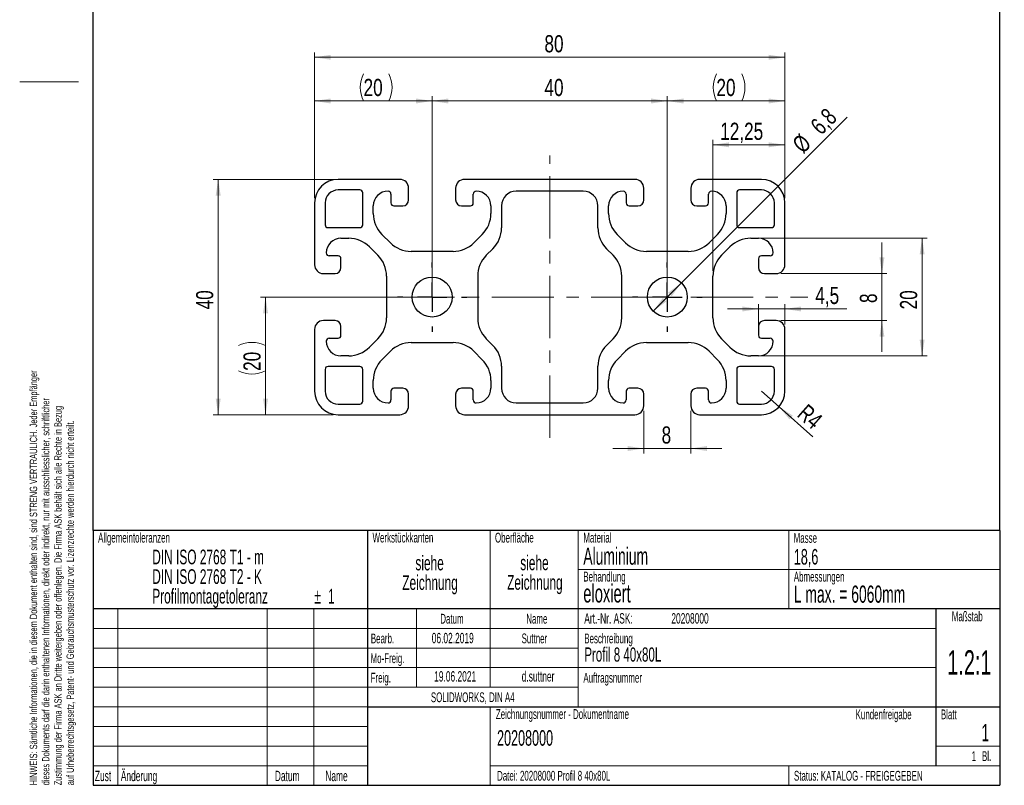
# Model space of a CAD drawing. Header units: millimetres. Extents: x 5 to 206, y 5 to 315.
# Tile 1 of 2: x 5 to 206, y 5 to 161. Entities that reach past the tile are written whole.
import ezdxf

# ---------------------------------------------------------------- set-up
doc = ezdxf.new("R2010")
doc.units = ezdxf.units.MM
doc.linetypes.add('CENTERX2', pattern=[20.32, 12.7, -2.54, 2.54, -2.54])
doc.layers.add('FORMAT', color=7, linetype='Continuous')
doc.styles.add('SLDTEXTSTYLE0', font='TXT', dxfattribs={"width": 0.605})
doc.styles.add('SLDTEXTSTYLE1', font='TXT', dxfattribs={"width": 0.75})
doc.dimstyles.new('SLDDIMSTYLE0', dxfattribs={"dimtxt": 3.5, "dimasz": 3.302, "dimexe": 0, "dimexo": 0.0625, "dimgap": 0.875, "dimtad": 1, "dimlfac": 0.833333, "dimrnd": 1e-09, "dimzin": 12, "dimdsep": 46, "dimtxsty": 'SLDTEXTSTYLE1', "dimsah": 1, "dimcen": 0.09, "dimadec": 0, "dimazin": 3, "dimtfac": 1, "dimtofl": 0, "dimtmove": 0, "dimatfit": 3, "dimfxl": 1, "dimfrac": 2, "dimtolj": 1, "dimtzin": 12, "dimarcsym": 0})
doc.dimstyles.new('SLDDIMSTYLE1', dxfattribs={"dimtxt": 3.5, "dimasz": 3.302, "dimexe": 0, "dimexo": 0.0625, "dimgap": 0.875, "dimtad": 1, "dimlfac": 0.833333, "dimrnd": 1e-09, "dimzin": 12, "dimdsep": 46, "dimtxsty": 'SLDTEXTSTYLE1', "dimsah": 1, "dimcen": 0.09, "dimadec": 0, "dimazin": 3, "dimtfac": 1, "dimtmove": 0, "dimatfit": 0, "dimfxl": 1, "dimfrac": 2, "dimtolj": 1, "dimtzin": 12, "dimarcsym": 0})
doc.dimstyles.new('SLDDIMSTYLE2', dxfattribs={"dimtxt": 3.5, "dimasz": 3.302, "dimexe": 0, "dimexo": 0.0625, "dimgap": 0.875, "dimtad": 1, "dimdec": 1, "dimlfac": 0.833333, "dimrnd": 1e-09, "dimzin": 12, "dimdsep": 46, "dimtxsty": 'SLDTEXTSTYLE1', "dimsah": 1, "dimcen": 0, "dimadec": 0, "dimazin": 3, "dimtfac": 1, "dimtdec": 1, "dimtmove": 0, "dimatfit": 3, "dimfxl": 1, "dimfrac": 2, "dimtolj": 1, "dimtzin": 12, "dimarcsym": 0})
doc.dimstyles.new('SLDDIMSTYLE3', dxfattribs={"dimtxt": 3.5, "dimasz": 3.302, "dimexe": 0, "dimexo": 0.0625, "dimgap": 0.875, "dimtad": 1, "dimlfac": 0.833333, "dimrnd": 1e-09, "dimzin": 12, "dimdsep": 46, "dimtxsty": 'SLDTEXTSTYLE1', "dimsah": 1, "dimcen": 0, "dimadec": 0, "dimazin": 3, "dimtfac": 1, "dimtofl": 0, "dimtmove": 0, "dimatfit": 3, "dimfxl": 1, "dimfrac": 2, "dimtolj": 1, "dimtzin": 12, "dimarcsym": 0})
doc.dimstyles.new('SLDDIMSTYLE4', dxfattribs={"dimtxt": 3.5, "dimasz": 3.302, "dimexe": 0, "dimexo": 0.0625, "dimgap": 0.875, "dimtad": 1, "dimdec": 1, "dimlfac": 0.833333, "dimrnd": 1e-09, "dimzin": 12, "dimdsep": 46, "dimtxsty": 'SLDTEXTSTYLE1', "dimsah": 1, "dimcen": 0.09, "dimadec": 0, "dimazin": 3, "dimtfac": 1, "dimtdec": 1, "dimtmove": 0, "dimatfit": 0, "dimfxl": 1, "dimfrac": 2, "dimtolj": 1, "dimtzin": 12, "dimarcsym": 0})

# ---------------------------------------------------------------- blocks, each defined once
blk = doc.blocks.new('SW_NOTE_0')
at = {"color": 0, "linetype": 'Continuous', "lineweight": 0, "char_height": 1.5, "attachment_point": 1, "rotation": 90, "style": 'SLDTEXTSTYLE0'}
for s, insert in [('HINWEIS: Sämtliche Informationen, die in diesem Dokument enthalten sind, sind STRENG VERTRAULICH. Jeder Empfänger', (-1.93, 0)), ('dieses Dokuments darf die darin enthaltenen Informationen, direkt oder indirekt, nur mit ausschliesslicher, schriftlicher', (0.57, 0)), ('Zustimmung der Firma ASK an Dritte weitergeben oder offenlegen. Die Firma ASK behält sich alle Rechte in Bezug', (3.07, 0)), ('auf Urheberrechtsgesetz, Patent- und Gebrauchsmusterschutz vor. Lizenzrechte werden hierdurch nicht erteilt.', (5.57, 0))]:
    blk.add_mtext(s, dxfattribs=dict(at, insert=insert))
blk = doc.blocks.new('SW_NOTE_0_1')
at = {"color": 0, "linetype": 'Continuous', "lineweight": 0, "char_height": 1.5, "attachment_point": 1, "rotation": 90, "style": 'SLDTEXTSTYLE0'}
for s, insert in [('of this document shall not disclose or divulge, directly or indirectly, this document or the information or material', (0.57, 0)), ('contained herein without the written consent of the company ASK. All copyrights, trademarks, patents and other', (3.07, 0)), ('NOTE: The information or material contained in this document is STRICTLY CONFIDENTIAL and any recipient', (-1.93, 0)), ('rights in connection herewith are expressly reserved to the company ASK and no license is created hereby.', (5.57, 0))]:
    blk.add_mtext(s, dxfattribs=dict(at, insert=insert))
blk = doc.blocks.new('ASK_Rechtsvermerk')
at = {"color": 7, "linetype": 'Continuous', "lineweight": 0}
for name, p in [('SW_NOTE_0_1', (-7.78, 202.62)), ('SW_NOTE_0', (-7.87, 0))]:
    blk.add_blockref(name, p, dxfattribs=at)
blk = doc.blocks.new('SW_NOTE_0_2')
at = {"color": 0, "linetype": 'Continuous', "lineweight": 0, "char_height": 3, "attachment_point": 2, "style": 'SLDTEXTSTYLE0'}
for s, insert in [('siehe', (4.03, 3.87)), ('Zeichnung', (4.12, -0.13))]:
    blk.add_mtext(s, dxfattribs=dict(at, insert=insert))
blk = doc.blocks.new('SW_NOTE_0_3')
at = {"color": 0, "linetype": 'Continuous', "lineweight": 0, "char_height": 3, "attachment_point": 2, "style": 'SLDTEXTSTYLE0'}
for s, insert in [('siehe', (4.03, 3.87)), ('Zeichnung', (4.12, -0.13))]:
    blk.add_mtext(s, dxfattribs=dict(at, insert=insert))
blk = doc.blocks.new('SW_NOTE_0_4')
at = {"color": 0, "linetype": 'Continuous', "lineweight": 0, "char_height": 3, "attachment_point": 1, "style": 'SLDTEXTSTYLE0'}
for s, insert in [('DIN ISO 2768 T1 - m', (0, 3.87)), ('DIN ISO 2768 T2 - K', (0, -0.13)), ('Profilmontagetoleranz', (0, -4.13)), ('%%p', (33.09, -4.13)), ('1', (35.89, -4.13))]:
    blk.add_mtext(s, dxfattribs=dict(at, insert=insert))
blk = doc.blocks.new('_D')
at = {"color": 7, "linetype": 'Continuous', "lineweight": 0}
for p, q in [((137.17, 105.61), (137.17, 145.61)), ((161.17, 124.81), (161.17, 145.61)), ((137.17, 144.61), (161.17, 144.61))]:
    blk.add_line(p, q, dxfattribs=at)
at = {"color": 7, "linetype": 'Continuous', "lineweight": 18}
for centre, start, end in [((152.75, 147.39), 153.4349, 206.5651), ((146.81, 147.39), 333.4349, 26.5651)]:
    blk.add_arc(centre, 6.21, start, end, dxfattribs=at)
for points in [[(137.17, 144.61), (140.48, 144.1), (140.48, 145.12)], [(161.17, 144.61), (157.87, 145.12), (157.87, 144.1)]]:
    blk.add_solid(points, dxfattribs=at)
at = {"color": 7, "linetype": 'Continuous', "lineweight": 18, "insert": (147.19, 149.12), "char_height": 3.5, "attachment_point": 1, "style": 'SLDTEXTSTYLE1'}
blk.add_mtext('20', dxfattribs=at)
blk = doc.blocks.new('_D_1')
at = {"color": 7, "linetype": 'Continuous', "lineweight": 0}
for p, q in [((89.17, 105.61), (89.17, 145.61)), ((137.17, 105.61), (137.17, 145.61)), ((137.17, 144.61), (89.17, 144.61))]:
    blk.add_line(p, q, dxfattribs=at)
at = {"color": 7, "linetype": 'Continuous', "lineweight": 18}
for points in [[(89.17, 144.61), (92.48, 144.1), (92.48, 145.12)], [(137.17, 144.61), (133.87, 145.12), (133.87, 144.1)]]:
    blk.add_solid(points, dxfattribs=at)
at = {"color": 7, "linetype": 'Continuous', "lineweight": 18, "insert": (112.09, 149.12), "char_height": 3.5, "attachment_point": 1, "style": 'SLDTEXTSTYLE1'}
blk.add_mtext('40', dxfattribs=at)
blk = doc.blocks.new('_D_2')
at = {"color": 7, "linetype": 'Continuous', "lineweight": 0}
for p, q in [((65.17, 124.81), (65.17, 145.61)), ((89.17, 105.61), (89.17, 145.61)), ((89.17, 144.61), (65.17, 144.61))]:
    blk.add_line(p, q, dxfattribs=at)
at = {"color": 7, "linetype": 'Continuous', "lineweight": 18}
for centre, start, end in [((80.73, 147.39), 153.4349, 206.5651), ((74.79, 147.39), 333.4349, 26.5651)]:
    blk.add_arc(centre, 6.21, start, end, dxfattribs=at)
for points in [[(65.17, 144.61), (68.48, 144.1), (68.48, 145.12)], [(89.17, 144.61), (85.87, 145.12), (85.87, 144.1)]]:
    blk.add_solid(points, dxfattribs=at)
at = {"color": 7, "linetype": 'Continuous', "lineweight": 18, "insert": (75.18, 149.12), "char_height": 3.5, "attachment_point": 1, "style": 'SLDTEXTSTYLE1'}
blk.add_mtext('20', dxfattribs=at)
blk = doc.blocks.new('_D_3')
at = {"color": 7, "linetype": 'Continuous', "lineweight": 0}
for p, q in [((180.98, 109.41), (180.98, 115.76)), ((160.37, 109.41), (181.98, 109.41)), ((180.98, 109.41), (180.98, 99.81)), ((160.37, 99.81), (181.98, 99.81)), ((180.98, 99.81), (180.98, 93.46))]:
    blk.add_line(p, q, dxfattribs=at)
at = {"color": 7, "linetype": 'Continuous', "lineweight": 18}
for points in [[(180.98, 109.41), (181.48, 112.71), (180.47, 112.71)], [(180.98, 99.81), (180.47, 96.51), (181.48, 96.51)]]:
    blk.add_solid(points, dxfattribs=at)
at = {"color": 7, "linetype": 'Continuous', "lineweight": 18, "insert": (176.46, 103.39), "char_height": 3.5, "attachment_point": 1, "rotation": 90, "style": 'SLDTEXTSTYLE1'}
blk.add_mtext('8', dxfattribs=at)
blk = doc.blocks.new('_D_4')
at = {"color": 7, "linetype": 'Continuous', "lineweight": 0}
for p, q in [((155.2, 116.61), (190.17, 116.61)), ((189.17, 116.61), (189.17, 92.61)), ((155.2, 92.61), (190.17, 92.61))]:
    blk.add_line(p, q, dxfattribs=at)
at = {"color": 7, "linetype": 'Continuous', "lineweight": 18}
for points in [[(189.17, 116.61), (188.67, 113.31), (189.68, 113.31)], [(189.17, 92.61), (189.68, 95.91), (188.67, 95.91)]]:
    blk.add_solid(points, dxfattribs=at)
at = {"color": 7, "linetype": 'Continuous', "lineweight": 18, "insert": (184.66, 102.09), "char_height": 3.5, "attachment_point": 1, "rotation": 90, "style": 'SLDTEXTSTYLE1'}
blk.add_mtext('20', dxfattribs=at)
blk = doc.blocks.new('_D_5')
at = {"color": 7, "linetype": 'Continuous', "lineweight": 0}
for p, q in [((146.47, 109.88), (146.47, 136.67)), ((161.17, 124.81), (161.17, 136.67)), ((146.47, 135.67), (161.17, 135.67))]:
    blk.add_line(p, q, dxfattribs=at)
at = {"color": 7, "linetype": 'Continuous', "lineweight": 18}
for points in [[(146.47, 135.67), (149.78, 135.16), (149.78, 136.17)], [(161.17, 135.67), (157.87, 136.17), (157.87, 135.16)]]:
    blk.add_solid(points, dxfattribs=at)
at = {"color": 7, "linetype": 'Continuous', "lineweight": 18, "insert": (147.96, 140.18), "char_height": 3.5, "attachment_point": 1, "style": 'SLDTEXTSTYLE1'}
blk.add_mtext('12,25', dxfattribs=at)
blk = doc.blocks.new('_D_6')
at = {"color": 7, "linetype": 'Continuous', "lineweight": 0}
for q in [(173.88, 141.32), (134.29, 101.73)]:
    blk.add_line((140.06, 107.5), q, dxfattribs=at)
at = {"color": 7, "linetype": 'Continuous', "lineweight": 18}
for points in [[(140.06, 107.5), (137.36, 105.52), (138.08, 104.8)], [(134.29, 101.73), (136.98, 103.7), (136.26, 104.42)]]:
    blk.add_solid(points, dxfattribs=at)
at = {"color": 7, "linetype": 'Continuous', "lineweight": 18, "char_height": 3.5, "attachment_point": 1, "rotation": 45, "style": 'SLDTEXTSTYLE1'}
for s, insert in [('6,8', (166.09, 139.97)), ('%%c', (162.39, 136.2))]:
    blk.add_mtext(s, dxfattribs=dict(at, insert=insert))
blk = doc.blocks.new('_D_7')
at = {"color": 7, "linetype": 'Continuous', "lineweight": 0}
for p, q in [((88.17, 104.61), (54.17, 104.61)), ((55.17, 104.61), (55.17, 80.61)), ((68.97, 80.61), (54.17, 80.61))]:
    blk.add_line(p, q, dxfattribs=at)
at = {"color": 7, "linetype": 'Continuous', "lineweight": 18}
for centre, start, end in [((52.4, 89.16), 63.4349, 116.5651), ((52.4, 95.1), 243.4349, 296.5651)]:
    blk.add_arc(centre, 6.21, start, end, dxfattribs=at)
for points in [[(55.17, 104.61), (54.67, 101.31), (55.68, 101.31)], [(55.17, 80.61), (55.68, 83.91), (54.67, 83.91)]]:
    blk.add_solid(points, dxfattribs=at)
at = {"color": 7, "linetype": 'Continuous', "lineweight": 18, "insert": (50.66, 89.54), "char_height": 3.5, "attachment_point": 1, "rotation": 90, "style": 'SLDTEXTSTYLE1'}
blk.add_mtext('20', dxfattribs=at)
blk = doc.blocks.new('_D_8')
at = {"color": 7, "linetype": 'Continuous', "lineweight": 0}
for p, q in [((68.97, 128.61), (44.51, 128.61)), ((45.51, 128.61), (45.51, 80.61)), ((68.97, 80.61), (44.51, 80.61))]:
    blk.add_line(p, q, dxfattribs=at)
at = {"color": 7, "linetype": 'Continuous', "lineweight": 18}
for points in [[(45.51, 128.61), (45, 125.31), (46.02, 125.31)], [(45.51, 80.61), (46.02, 83.91), (45, 83.91)]]:
    blk.add_solid(points, dxfattribs=at)
at = {"color": 7, "linetype": 'Continuous', "lineweight": 18, "insert": (41, 102.09), "char_height": 3.5, "attachment_point": 1, "rotation": 90, "style": 'SLDTEXTSTYLE1'}
blk.add_mtext('40', dxfattribs=at)
blk = doc.blocks.new('_D_9')
at = {"color": 7, "linetype": 'Continuous', "lineweight": 0}
for p, q in [((65.17, 124.81), (65.17, 154.52)), ((161.17, 153.52), (65.17, 153.52)), ((161.17, 124.81), (161.17, 154.52))]:
    blk.add_line(p, q, dxfattribs=at)
at = {"color": 7, "linetype": 'Continuous', "lineweight": 18}
for points in [[(65.17, 153.52), (68.48, 153.02), (68.48, 154.03)], [(161.17, 153.52), (157.87, 154.03), (157.87, 153.02)]]:
    blk.add_solid(points, dxfattribs=at)
at = {"color": 7, "linetype": 'Continuous', "lineweight": 18, "insert": (112.09, 158.04), "char_height": 3.5, "attachment_point": 1, "style": 'SLDTEXTSTYLE1'}
blk.add_mtext('80', dxfattribs=at)
blk = doc.blocks.new('_D_10')
at = {"color": 7, "linetype": 'Continuous', "lineweight": 0}
for p, q in [((132.37, 81.41), (132.37, 72.71)), ((141.97, 81.41), (141.97, 72.71)), ((132.37, 73.71), (126.02, 73.71)), ((132.37, 73.71), (141.97, 73.71)), ((141.97, 73.71), (148.32, 73.71))]:
    blk.add_line(p, q, dxfattribs=at)
at = {"color": 7, "linetype": 'Continuous', "lineweight": 18}
for points in [[(132.37, 73.71), (129.07, 74.22), (129.07, 73.2)], [(141.97, 73.71), (145.28, 73.2), (145.28, 74.22)]]:
    blk.add_solid(points, dxfattribs=at)
at = {"color": 7, "linetype": 'Continuous', "lineweight": 18, "insert": (136.01, 78.22), "char_height": 3.5, "attachment_point": 1, "style": 'SLDTEXTSTYLE1'}
blk.add_mtext('8', dxfattribs=at)
blk = doc.blocks.new('_D_11')
at = {"color": 7, "linetype": 'Continuous', "lineweight": 0}
for q in [(156.37, 85.41), (166.89, 76.1)]:
    blk.add_line((159.97, 82.23), q, dxfattribs=at)
at = {"color": 7, "linetype": 'Continuous', "lineweight": 18}
blk.add_solid([(159.97, 82.23), (162.1, 79.66), (162.78, 80.42)], dxfattribs=at)
at = {"color": 7, "linetype": 'Continuous', "lineweight": 18, "insert": (165.78, 83.01), "char_height": 3.5, "attachment_point": 1, "rotation": 318.4776, "style": 'SLDTEXTSTYLE1'}
blk.add_mtext('R4', dxfattribs=at)
blk = doc.blocks.new('_D_12')
at = {"color": 7, "linetype": 'Continuous', "lineweight": 0}
for p, q in [((155.77, 97.81), (155.77, 103.18)), ((161.17, 99.01), (161.17, 103.18)), ((155.77, 102.18), (149.42, 102.18)), ((155.77, 102.18), (161.17, 102.18)), ((161.17, 102.18), (173.83, 102.18))]:
    blk.add_line(p, q, dxfattribs=at)
at = {"color": 7, "linetype": 'Continuous', "lineweight": 18}
for points in [[(155.77, 102.18), (152.47, 102.69), (152.47, 101.67)], [(161.17, 102.18), (164.48, 101.67), (164.48, 102.69)]]:
    blk.add_solid(points, dxfattribs=at)
at = {"color": 7, "linetype": 'Continuous', "lineweight": 18, "insert": (167.37, 106.69), "char_height": 3.5, "attachment_point": 1, "style": 'SLDTEXTSTYLE1'}
blk.add_mtext('4,5', dxfattribs=at)
blk = doc.blocks.new('SW_CENTERMARKSYMBOL_0')
at = {"layer": 'FORMAT', "color": 0}
for p, q in [((0, 6), (0, 7.08)), ((0, 0), (0, 3)), ((-6, 0), (-7.08, 0)), ((0, 0), (-3, 0)), ((0, 0), (0, -3)), ((0, 0), (3, 0)), ((6, 0), (7.08, 0)), ((0, -6), (0, -7.08))]:
    blk.add_line(p, q, dxfattribs=at)
blk = doc.blocks.new('SW_CENTERMARKSYMBOL_1')
at = {"layer": 'FORMAT', "color": 0}
for p, q in [((0, 6), (0, 7.08)), ((0, 0), (0, 3)), ((-6, 0), (-7.08, 0)), ((0, 0), (-3, 0)), ((0, 0), (0, -3)), ((0, 0), (3, 0)), ((6, 0), (7.08, 0)), ((0, -6), (0, -7.08))]:
    blk.add_line(p, q, dxfattribs=at)

msp = doc.modelspace()

# ---------------------------------------------------------------- linework, layer by layer
at = {"color": 7, "linetype": 'Continuous', "lineweight": 25}
for p, q in [((20, 57), (20, 292)), ((205, 57), (205, 292)), ((82.573, 128.612), (69.973, 128.612)), ((130.573, 128.612), (95.773, 128.612)), ((156.373, 128.612), (143.773, 128.612)), ((84.373, 124.412), (84.373, 126.812)), ((93.973, 126.812), (93.973, 124.412)), ((132.373, 124.412), (132.373, 126.812)), ((141.973, 126.812), (141.973, 124.412)), ((74.413, 126.452), (69.973, 126.452)), ((75.013, 119.372), (75.013, 125.852)), ((80.773, 125.612), (80.773, 123.812)), ((97.573, 123.812), (97.573, 125.612)), ((120.013, 126.212), (106.333, 126.212)), ((128.773, 125.612), (128.773, 123.812)), ((145.573, 123.812), (145.573, 125.612)), ((151.333, 125.852), (151.333, 119.372)), ((156.373, 126.452), (151.933, 126.452)), ((65.173, 123.812), (65.173, 111.212)), ((67.333, 123.812), (67.333, 119.372)), ((77.173, 121.643), (77.173, 123.212)), ((81.373, 123.212), (83.173, 123.212)), ((95.173, 123.212), (96.973, 123.212)), ((101.173, 123.212), (101.173, 121.643)), ((103.333, 123.212), (103.333, 118.711)), ((123.013, 118.711), (123.013, 123.212)), ((125.173, 121.643), (125.173, 123.212)), ((129.373, 123.212), (131.173, 123.212)), ((143.173, 123.212), (144.973, 123.212)), ((149.173, 123.212), (149.173, 121.643)), ((159.013, 119.372), (159.013, 123.812)), ((161.173, 111.212), (161.173, 123.812)), ((67.933, 118.772), (74.413, 118.772)), ((151.933, 118.772), (158.413, 118.772)), ((70.573, 116.612), (72.142, 116.612)), ((80.661, 115.669), (78.931, 117.4)), ((99.416, 117.4), (97.685, 115.669)), ((128.661, 115.669), (126.931, 117.4)), ((147.416, 117.4), (145.685, 115.669)), ((154.204, 116.612), (155.773, 116.612)), ((76.385, 114.854), (78.116, 113.123)), ((148.231, 113.123), (149.961, 114.854)), ((69.973, 113.012), (68.173, 113.012)), ((93.442, 113.912), (84.904, 113.912)), ((101.576, 114.469), (100.231, 113.123)), ((126.116, 113.123), (124.771, 114.469)), ((141.442, 113.912), (132.904, 113.912)), ((158.173, 113.012), (156.373, 113.012)), ((70.573, 110.612), (70.573, 112.412)), ((155.773, 112.412), (155.773, 110.612)), ((66.973, 109.412), (69.373, 109.412)), ((79.873, 108.881), (79.873, 100.343)), ((98.473, 108.881), (98.473, 100.343)), ((127.873, 100.343), (127.873, 108.881)), ((146.473, 100.343), (146.473, 108.881)), ((156.973, 109.412), (159.373, 109.412)), ((69.373, 99.812), (66.973, 99.812)), ((70.573, 96.812), (70.573, 98.612)), ((155.773, 98.612), (155.773, 96.812)), ((159.373, 99.812), (156.973, 99.812)), ((65.173, 98.012), (65.173, 85.412)), ((161.173, 85.412), (161.173, 98.012)), ((68.173, 96.212), (69.973, 96.212)), ((78.116, 96.1), (76.385, 94.369)), ((84.904, 95.312), (93.442, 95.312)), ((100.231, 96.1), (101.576, 94.755)), ((124.771, 94.755), (126.116, 96.1)), ((132.904, 95.312), (141.442, 95.312)), ((149.961, 94.369), (148.231, 96.1)), ((156.373, 96.212), (158.173, 96.212)), ((72.142, 92.612), (70.573, 92.612)), ((78.931, 91.823), (80.661, 93.554)), ((97.685, 93.554), (99.416, 91.823)), ((126.931, 91.823), (128.661, 93.554)), ((145.685, 93.554), (147.416, 91.823)), ((155.773, 92.612), (154.204, 92.612)), ((74.413, 90.452), (67.933, 90.452)), ((103.333, 90.512), (103.333, 86.012)), ((123.013, 86.012), (123.013, 90.512)), ((158.413, 90.452), (151.933, 90.452)), ((67.333, 89.852), (67.333, 85.412)), ((75.013, 83.372), (75.013, 89.852)), ((151.333, 89.852), (151.333, 83.372)), ((159.013, 85.412), (159.013, 89.852)), ((77.173, 86.012), (77.173, 87.581)), ((101.173, 87.581), (101.173, 86.012)), ((125.173, 86.012), (125.173, 87.581)), ((149.173, 87.581), (149.173, 86.012)), ((80.773, 85.412), (80.773, 83.612)), ((83.173, 86.012), (81.373, 86.012)), ((84.373, 82.412), (84.373, 84.812)), ((93.973, 84.812), (93.973, 82.412)), ((96.973, 86.012), (95.173, 86.012)), ((97.573, 83.612), (97.573, 85.412)), ((128.773, 85.412), (128.773, 83.612)), ((131.173, 86.012), (129.373, 86.012)), ((132.373, 82.412), (132.373, 84.812)), ((141.973, 84.812), (141.973, 82.412)), ((144.973, 86.012), (143.173, 86.012)), ((145.573, 83.612), (145.573, 85.412)), ((69.973, 82.772), (74.413, 82.772)), ((106.333, 83.012), (120.013, 83.012)), ((151.933, 82.772), (156.373, 82.772)), ((69.973, 80.612), (82.573, 80.612)), ((95.773, 80.612), (130.573, 80.612)), ((143.773, 80.612), (156.373, 80.612)), ((205, 57), (20, 57)), ((20, 57), (20, 5)), ((76, 57), (76, 5)), ((205, 57), (205, 5)), ((205, 41), (20, 41)), ((192, 41), (192, 9)), ((76, 21), (205, 21)), ((20, 5), (205, 5))]:
    msp.add_line(p, q, dxfattribs=at)
at = {"color": 7, "linetype": 'Continuous', "lineweight": 18}
for p, q in [((5, 148.5), (17, 148.5)), ((20, 57), (205, 57)), ((20, 57), (20, 5)), ((101, 57), (101, 25)), ((119, 21), (119, 57)), ((162, 57), (162, 41)), ((205, 57), (205, 5)), ((119, 49), (205, 49)), ((25, 41), (25, 5)), ((55.5, 41), (55.5, 5)), ((65, 41), (65, 5)), ((86, 41), (86, 25)), ((76, 37), (20, 37)), ((119, 37), (76, 37)), ((119, 37), (192, 37)), ((76, 33), (20, 33)), ((119, 33), (76, 33)), ((76, 29), (20, 29)), ((119, 29), (76, 29)), ((119, 29), (192, 29)), ((76, 25), (20, 25)), ((119, 25), (76, 25)), ((76, 21), (20, 21)), ((101, 21), (101, 5)), ((76, 17), (20, 17)), ((76, 13), (20, 13)), ((192, 13), (205, 13)), ((76, 9), (20, 9)), ((101, 9), (205, 9)), ((162, 5), (162, 9)), ((20, 5), (205, 5))]:
    msp.add_line(p, q, dxfattribs=at)
at = {"color": 7, "linetype": 'CENTERX2', "lineweight": 18}
for p, q in [((113.173, 75.921), (113.173, 133.476)), ((60.698, 104.612), (165.87, 104.612))]:
    msp.add_line(p, q, dxfattribs=at)
at = {"color": 7, "linetype": 'Continuous', "lineweight": 25}
for centre in [(89.173, 104.612), (137.173, 104.612)]:
    msp.add_circle(centre, 4.08, dxfattribs=at)
for centre, radius, start, end in [((69.973, 123.812), 4.8, 90, 180), ((82.573, 126.812), 1.8, 0, 90), ((95.773, 126.812), 1.8, 90, 180), ((130.573, 126.812), 1.8, 0, 90), ((143.773, 126.812), 1.8, 90, 180), ((156.373, 123.812), 4.8, 0, 90), ((69.973, 123.812), 2.64, 90, 180), ((74.413, 125.852), 0.6, 0, 90), ((80.173, 123.212), 3, 90, 180), ((80.173, 125.612), 0.6, 0, 90), ((98.173, 125.612), 0.6, 90, 180), ((98.173, 123.212), 3, 0, 90), ((106.333, 123.212), 3, 90, 180), ((120.013, 123.212), 3, 0, 90), ((128.173, 123.212), 3, 90, 180), ((128.173, 125.612), 0.6, 0, 90), ((146.173, 125.612), 0.6, 90, 180), ((146.173, 123.212), 3, 0, 90), ((151.933, 125.852), 0.6, 90, 180), ((156.373, 123.812), 2.64, 0, 90), ((81.373, 123.812), 0.6, 180, 270), ((83.173, 124.412), 1.2, 270, 0), ((95.173, 124.412), 1.2, 180, 270), ((96.973, 123.812), 0.6, 270, 0), ((129.373, 123.812), 0.6, 180, 270), ((131.173, 124.412), 1.2, 270, 0), ((143.173, 124.412), 1.2, 180, 270), ((144.973, 123.812), 0.6, 270, 0), ((83.173, 121.643), 6, 180, 225), ((95.173, 121.643), 6, 315, 0), ((131.173, 121.643), 6, 180, 225), ((143.173, 121.643), 6, 315, 0), ((67.933, 119.372), 0.6, 180, 270), ((74.413, 119.372), 0.6, 270, 0), ((97.333, 118.711), 6, 315, 0), ((129.013, 118.711), 6, 180, 225), ((151.933, 119.372), 0.6, 180, 270), ((158.413, 119.372), 0.6, 270, 0), ((70.573, 113.612), 3, 90, 180), ((72.142, 110.612), 6, 45, 90), ((154.204, 110.612), 6, 90, 135), ((155.773, 113.612), 3, 0, 90), ((84.904, 119.912), 6, 225, 270), ((93.442, 119.912), 6, 270, 315), ((132.904, 119.912), 6, 225, 270), ((141.442, 119.912), 6, 270, 315), ((68.173, 113.612), 0.6, 180, 270), ((69.973, 112.412), 0.6, 0, 90), ((73.873, 108.881), 6, 0, 45), ((104.473, 108.881), 6, 135, 180), ((121.873, 108.881), 6, 0, 45), ((152.473, 108.881), 6, 135, 180), ((156.373, 112.412), 0.6, 90, 180), ((158.173, 113.612), 0.6, 270, 360), ((66.973, 111.212), 1.8, 180, 270), ((69.373, 110.612), 1.2, 270, 0), ((156.973, 110.612), 1.2, 180, 270), ((159.373, 111.212), 1.8, 270, 0), ((66.973, 98.012), 1.8, 90, 180), ((69.373, 98.612), 1.2, 0, 90), ((73.873, 100.343), 6, 315, 0), ((104.473, 100.343), 6, 180, 225), ((121.873, 100.343), 6, 315, 0), ((152.473, 100.343), 6, 180, 225), ((156.973, 98.612), 1.2, 90, 180), ((159.373, 98.012), 1.8, 0, 90), ((69.973, 96.812), 0.6, 270, 0), ((156.373, 96.812), 0.6, 180, 270), ((68.173, 95.612), 0.6, 90, 180), ((70.573, 95.612), 3, 180, 270), ((84.904, 89.312), 6, 90, 135), ((93.442, 89.312), 6, 45, 90), ((97.333, 90.512), 6, 0, 45), ((129.013, 90.512), 6, 135, 180), ((132.904, 89.312), 6, 90, 135), ((141.442, 89.312), 6, 45, 90), ((155.773, 95.612), 3, 270, 0), ((158.173, 95.612), 0.6, 0, 90), ((72.142, 98.612), 6, 270, 315), ((154.204, 98.612), 6, 225, 270), ((67.933, 89.852), 0.6, 90, 180), ((74.413, 89.852), 0.6, 0, 90), ((83.173, 87.581), 6, 135, 180), ((95.173, 87.581), 6, 0, 45), ((131.173, 87.581), 6, 135, 180), ((143.173, 87.581), 6, 0, 45), ((151.933, 89.852), 0.6, 90, 180), ((158.413, 89.852), 0.6, 0, 90), ((69.973, 85.412), 4.8, 180, 270), ((69.973, 85.412), 2.64, 180, 270), ((80.173, 86.012), 3, 180, 270), ((81.373, 85.412), 0.6, 90, 180), ((83.173, 84.812), 1.2, 0, 90), ((95.173, 84.812), 1.2, 90, 180), ((96.973, 85.412), 0.6, 0, 90), ((98.173, 86.012), 3, 270, 0), ((106.333, 86.012), 3, 180, 270), ((120.013, 86.012), 3, 270, 0), ((128.173, 86.012), 3, 180, 270), ((129.373, 85.412), 0.6, 90, 180), ((131.173, 84.812), 1.2, 0, 90), ((143.173, 84.812), 1.2, 90, 180), ((144.973, 85.412), 0.6, 0, 90), ((146.173, 86.012), 3, 270, 0), ((156.373, 85.412), 2.64, 270, 0), ((156.373, 85.412), 4.8, 270, 0), ((74.413, 83.372), 0.6, 270, 0), ((80.173, 83.612), 0.6, 270, 0), ((82.573, 82.412), 1.8, 270, 0), ((95.773, 82.412), 1.8, 180, 270), ((98.173, 83.612), 0.6, 180, 270), ((128.173, 83.612), 0.6, 270, 0), ((130.573, 82.412), 1.8, 270, 0), ((143.773, 82.412), 1.8, 180, 270), ((146.173, 83.612), 0.6, 180, 270), ((151.933, 83.372), 0.6, 180, 270)]:
    msp.add_arc(centre, radius, start, end, dxfattribs=at)

# ---------------------------------------------------------------- block references
at = {"color": 7, "linetype": 'Continuous'}
msp.add_blockref('ASK_Rechtsvermerk', (16.862, 5), dxfattribs=at)
at = {"color": 7, "linetype": 'Continuous', "lineweight": 0}
for name, p in [('SW_NOTE_0_4', (32.054, 49.213)), ('SW_NOTE_0_3', (84.628, 47.984)), ('SW_NOTE_0_2', (106.025, 48.018))]:
    msp.add_blockref(name, p, dxfattribs=at)
at = {"layer": 'FORMAT'}
for name, p in [('SW_CENTERMARKSYMBOL_1', (89.173, 104.612)), ('SW_CENTERMARKSYMBOL_0', (137.173, 104.612))]:
    msp.add_blockref(name, p, dxfattribs=at)

# ---------------------------------------------------------------- texts
at = {"color": 7, "linetype": 'Continuous', "lineweight": 0, "style": 'SLDTEXTSTYLE0'}
for s, insert, char_height, attachment_point in [('Allgemeintoleranzen', (21.001, 56.52), 2, 1), ('Werkstückkanten', (77.012, 56.535), 2, 1), ('Oberfläche', (102.001, 56.524), 2, 1), ('Material', (120.029, 56.528), 2, 1), ('Masse', (162.951, 56.472), 2, 1), ('Aluminium', (120.029, 53.507), 3.5, 1), ('18,6', (162.987, 53.206), 3.175, 1), ('Behandlung', (120.029, 48.571), 2, 1), ('Abmessungen', (162.987, 48.563), 2, 1), ('eloxiert', (120.029, 45.999), 3.7042, 1), ('L max. = 6060mm', (162.987, 45.75), 3.5, 1), ('Maßstab', (198.387, 40.463), 2, 2), ('Datum', (93.215, 39.984), 2, 2), ('Name', (110.539, 39.984), 2, 2), ('Art.-Nr. ASK:', (120.224, 40.116), 2.11667, 1), ('20208000', (137.994, 40.116), 2.1167, 1), ('Bearb.', (76.658, 35.963), 2, 1), ('06.02.2019', (93.38, 36.095), 2.1167, 2), ('Suttner', (110.043, 35.963), 2, 2), ('Beschreibung', (120.224, 35.963), 2, 1), ('Profil 8 40x80L', (120.224, 33.135), 2.91042, 1), ('1.2:1', (198.815, 32.556), 5, 2), ('Mo-Freig.', (76.603, 31.924), 2, 1), ('19.06.2021', (93.873, 28.282), 2.1167, 2), ('d.suttner', (110.789, 28.282), 2.1167, 2), ('Auftragsnummer', (120.041, 27.943), 2, 1), ('Freig.', (76.628, 27.954), 2, 1), ('SOLIDWORKS, DIN A4', (97.459, 23.963), 2, 2), ('Zeichnungsnummer - Dokumentname', (102.19, 20.537), 2, 1), ('Blatt', (192.998, 20.473), 2, 1), ('20208000', (102.425, 16.251), 3.175, 1), ('1', (202.857, 17.496), 3.5, 3), ('Bl.', (201.39, 11.956), 2, 1), ('1', (200.169, 11.947), 2, 3), ('Änderung', (25.638, 7.97), 2.1167, 1), ('Datei: 20208000 Profil 8 40x80L', (102.425, 7.95), 2, 1), ('Zust', (20.344, 7.97), 2.1167, 1), ('Datum', (57.071, 7.97), 2.1167, 1), ('Name', (67.372, 7.97), 2.1167, 1), ('Status: KATALOG - FREIGEGEBEN', (163.014, 7.942), 2, 1)]:
    msp.add_mtext(s, dxfattribs=dict(at, insert=insert, char_height=char_height, attachment_point=attachment_point))
at = {"layer": 'FORMAT', "insert": (175.599, 20.473), "char_height": 2, "attachment_point": 1, "style": 'SLDTEXTSTYLE0'}
msp.add_mtext('Kundenfreigabe', dxfattribs=at)

# ---------------------------------------------------------------- dimensions: what is measured, and where the dimension line sits
at = {"color": 7, "linetype": 'Continuous', "lineweight": 18}
for base, p1, p2, dimstyle, picture, middle in [((65.173, 153.524), (161.173, 123.812), (65.173, 123.812), 'SLDDIMSTYLE0', '_D_9', (114.679, 153.524)), ((89.173, 144.612), (137.173, 104.612), (89.173, 104.612), 'SLDDIMSTYLE0', '_D_1', (114.679, 144.612)), ((161.173, 135.666), (146.473, 108.881), (161.173, 123.812), 'SLDDIMSTYLE0', '_D_5', (153.776, 135.666)), ((161.173, 102.181), (155.773, 96.812), (161.173, 98.012), 'SLDDIMSTYLE4', '_D_12', (170.601, 102.181)), ((141.973, 73.712), (132.373, 82.412), (141.973, 82.412), 'SLDDIMSTYLE1', '_D_10', (137.299, 73.712))]:
    dim = msp.add_linear_dim(base=base, p1=p1, p2=p2, dimstyle=dimstyle, dxfattribs=at)
    dim.commit()
    dim.dimension.update_dxf_attribs({"geometry": picture, "text_midpoint": middle, "dimtype": 160})
for base, p1, p2, picture, middle in [((65.173, 144.612), (89.173, 104.612), (65.173, 123.812), '_D_2', (77.763, 144.612)), ((161.173, 144.612), (137.173, 104.612), (161.173, 123.812), '_D', (149.776, 144.612))]:
    dim = msp.add_linear_dim(base=base, p1=p1, p2=p2, text='(<>)', dimstyle='SLDDIMSTYLE0', dxfattribs=at)
    dim.commit()
    dim.dimension.update_dxf_attribs({"geometry": picture, "text_midpoint": middle, "dimtype": 160})
dim = msp.add_diameter_dim_2p(p1=(140.058, 107.497), p2=(134.288, 101.727), dimstyle='SLDDIMSTYLE2', dxfattribs=at)
dim.commit()
dim.dimension.update_dxf_attribs({"geometry": '_D_6', "text_midpoint": (169.791, 137.23), "dimtype": 163})
for base, p1, p2, dimstyle, picture, middle in [((45.508, 80.612), (69.973, 128.612), (69.973, 80.612), 'SLDDIMSTYLE0', '_D_8', (45.508, 104.679)), ((189.173, 92.612), (154.204, 116.612), (154.204, 92.612), 'SLDDIMSTYLE0', '_D_4', (189.173, 104.679)), ((180.977, 99.812), (159.373, 109.412), (159.373, 99.812), 'SLDDIMSTYLE1', '_D_3', (180.977, 104.679))]:
    dim = msp.add_linear_dim(base=base, p1=p1, p2=p2, angle=90, dimstyle=dimstyle, dxfattribs=at)
    dim.commit()
    dim.dimension.update_dxf_attribs({"geometry": picture, "text_midpoint": middle, "dimtype": 160})
dim = msp.add_linear_dim(base=(55.173, 80.612), p1=(89.173, 104.612), p2=(69.973, 80.612), angle=90, text='(<>)', dimstyle='SLDDIMSTYLE0', dxfattribs=at)
dim.commit()
dim.dimension.update_dxf_attribs({"geometry": '_D_7', "text_midpoint": (55.173, 92.131), "dimtype": 160})
dim = msp.add_radius_dim(center=(156.373, 85.412), mpoint=(159.967, 82.23), dimstyle='SLDDIMSTYLE3', dxfattribs=at)
dim.commit()
dim.dimension.update_dxf_attribs({"geometry": '_D_11', "text_midpoint": (165.102, 77.683), "dimtype": 164})

doc.saveas('drawing.dxf')
